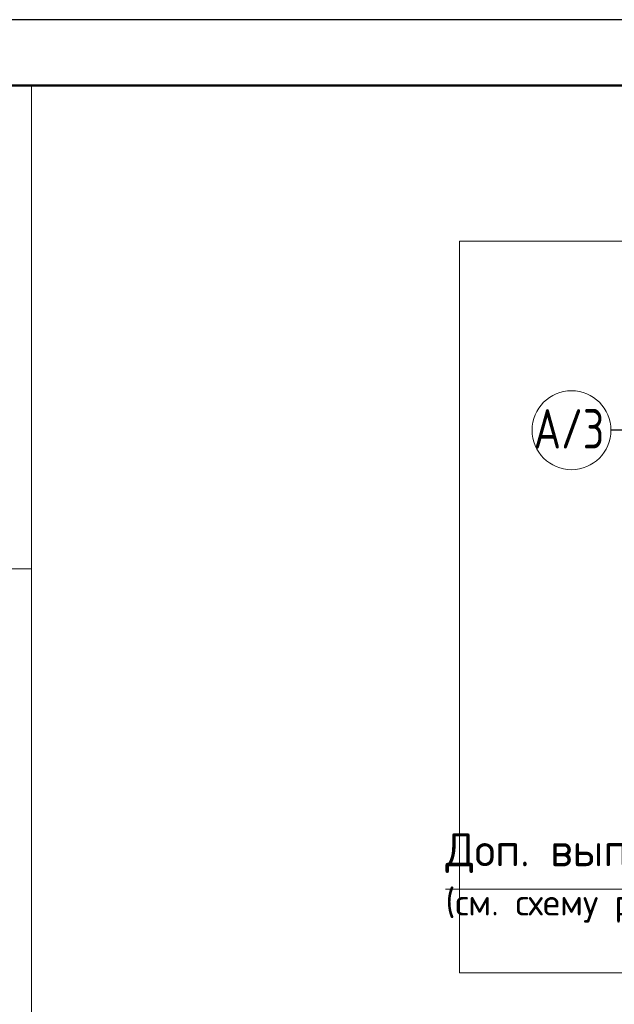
# Model space of a CAD drawing. Header units: millimetres. Extents: x 0 to 42000, y 0 to 29700.
# Tile 24 of 30: x 22909 to 27428, y 22226 to 29700. Entities that reach past the tile are written whole.
import ezdxf

# ---------------------------------------------------------------- set-up
doc = ezdxf.new("R2010")
doc.units = ezdxf.units.MM
doc.linetypes.add('______5', pattern=[1100, 800, -100, 100, -100])
for name, color, linetype, lineweight in [('Standard', 7, 'Continuous', 25), ('Оси', 7, '______5', 13), ('Позиционная метка диаметр_ шаг', 7, 'Continuous', 13), ('Позиционная метка линия выноска', 7, 'Continuous', 13)]:
    doc.layers.add(name, color=color, linetype=linetype, lineweight=lineweight)
doc.styles.add('ISOCPEUR', font='txt')

msp = doc.modelspace()

# ---------------------------------------------------------------- linework, layer by layer
at = {"layer": 'Standard', "color": 7, "linetype": 'Continuous', "lineweight": 25, "transparency": 33554687}
msp.add_lwpolyline([(0, 0), (42000, 0), (42000, 29700), (0, 29700), (0, 0)], close=True, dxfattribs=at)
at = {"layer": 'Standard', "color": 7, "linetype": 'Continuous', "lineweight": 50, "transparency": 33554687}
msp.add_lwpolyline([(2000, 29200), (41500, 29200), (41500, 500), (2000, 500), (2000, 29200)], close=True, dxfattribs=at)
at = {"layer": 'Standard', "color": 7, "linetype": 'Continuous', "lineweight": 13, "transparency": 33554687}
for points in [[(23000, 29200), (2000, 29200), (2000, 500), (23000, 500), (23000, 29200)], [(41500, 29200), (23000, 29200), (23000, 6000), (41500, 6000), (41500, 29200)]]:
    msp.add_lwpolyline(points, dxfattribs=at)
at = {"layer": 'Standard', "color": 254, "linetype": 'Continuous', "lineweight": 18, "true_color": 0xc4c4ff, "transparency": 33554687}
for points in [[(26250.6, 22463.4), (37525.3, 22463.4), (37525.3, 28018.2), (26250.6, 28018.2), (26250.6, 22463.4)], [(23000, 25531.8), (15025.7, 25531.8), (15025.7, 3631.8)]]:
    msp.add_lwpolyline(points, dxfattribs=at)
at = {"layer": 'Оси', "color": 8, "linetype": '______5', "lineweight": -3, "transparency": 33554687}
msp.add_line((28813.6, 26583.6), (27402.5, 26583.6), dxfattribs=at)
at = {"layer": 'Оси', "color": 7, "linetype": 'Continuous', "lineweight": 13, "transparency": 33554687}
msp.add_circle((27102.5, 26583.6), 300, dxfattribs=at)
at = {"layer": 'Позиционная метка линия выноска', "color": 7, "linetype": 'Continuous', "lineweight": 13, "transparency": 33554687}
msp.add_lwpolyline([(26145.1, 23100.3), (30632.8, 23100.3), (30632.8, 24867.5), (30250, 25250.3)], dxfattribs=at)

# ---------------------------------------------------------------- texts
at = {"layer": 'Оси', "color": 7, "linetype": 'Continuous', "lineweight": 25, "transparency": 33554687, "insert": (26815, 26443.6), "char_height": 300, "width": 689.597, "attachment_point": 7, "style": 'ISOCPEUR'}
msp.add_mtext('\\W0.77;А/3', dxfattribs=at)
at = {"layer": 'Позиционная метка диаметр_ шаг', "color": 7, "linetype": 'Continuous', "lineweight": 25, "transparency": 33554687, "attachment_point": 7, "style": 'ISOCPEUR'}
for s, insert, char_height, width in [('\\W0.98;Доп. выпуски', (26145.1, 23205.4), 250, 2145.817), ('\\W0.99;(см. схему расположения выпусков)', (26145.1, 22845.4), 200, 4496.827)]:
    msp.add_mtext(s, dxfattribs=dict(at, insert=insert, char_height=char_height, width=width))

doc.saveas('drawing.dxf')
